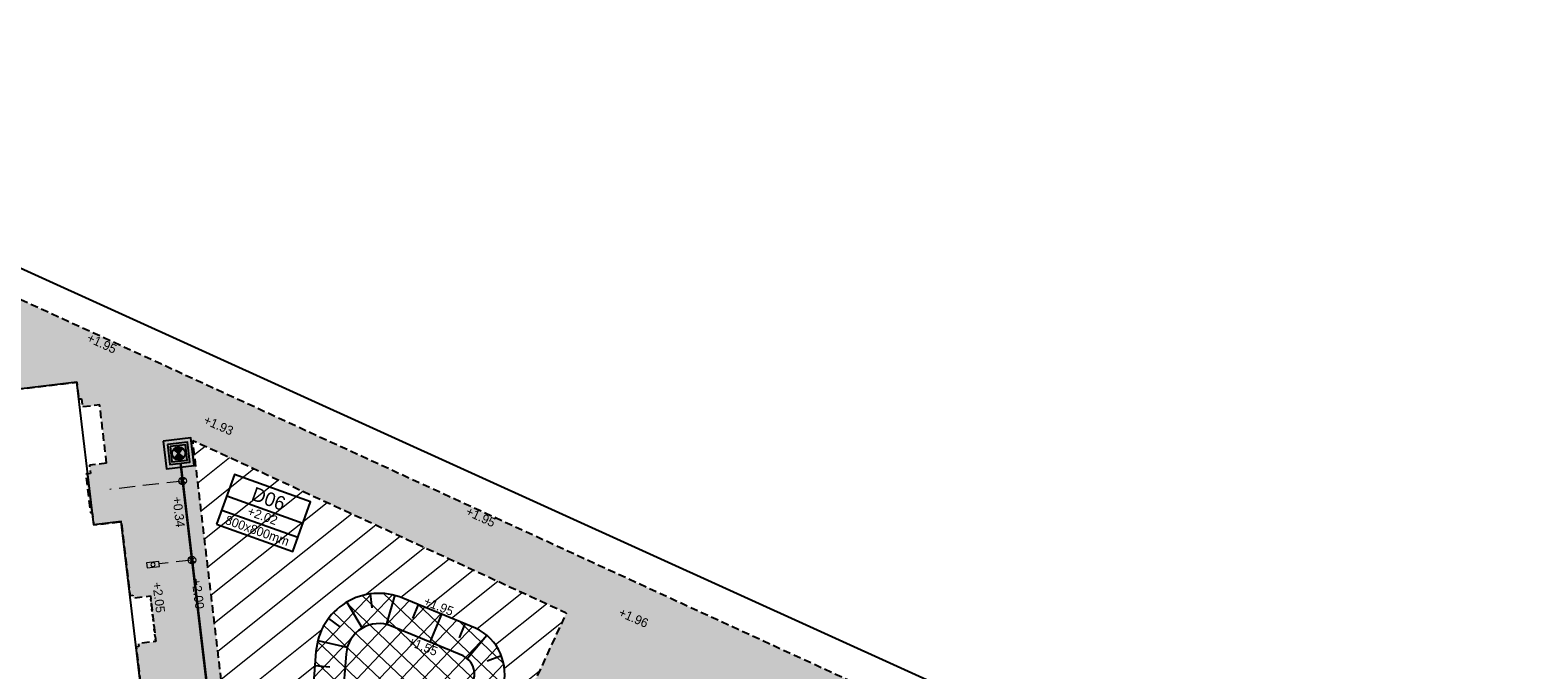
# Model space of a CAD drawing. Header units: metres. Extents: x 136120 to 136875, y 452791 to 453628.
# Tile 15 of 20: x 136334 to 136394, y 453360 to 453385. Entities that reach past the tile are written whole.
import ezdxf
from ezdxf.enums import TextEntityAlignment as Align

# ---------------------------------------------------------------- set-up
doc = ezdxf.new("R2010")
doc.units = ezdxf.units.M
doc.linetypes.add('DASHED__G1', pattern=[0.45, 0.3, -0.15])
doc.linetypes.add('HIDDEN', pattern=[9.525, 6.35, -3.175])
for name, color, linetype in [('-DR-alg-projectgrens 1-200', 3, 'PROJECTGRENS_1-200'), ('-DR-nw-BRM-arc-zandbed', 1, 'Continuous'), ('-DR-nw-gw-insteek talud', 3, 'Continuous'), ('-DR-nw-gw-taludlijnen', 1, 'Continuous'), ('-DR-nw-KL-nutstracé', 41, 'Continuous'), ('-DR-nw-rio-DWA 250', 10, 'Continuous'), ('-DR-nw-rio-DWA putnummer @ 0.2', 10, 'Continuous'), ('-DR-nw-rio-DWA txt @ 0.2', 10, 'Continuous'), ('-DR-nw-rio-inspectieput', 2, 'Continuous'), ('-DR-nw-rio-putblock-deksel', 1, 'Continuous'), ('-DR-nw-rio-putblock-schacht', 1, 'Continuous'), ('-DR-nw-txt-hoogtemaat', 2, 'Continuous'), ('-DR-nw-txt-WRM-hoogtemaat', 210, 'Continuous'), ('-DR-nw-vh-BRM-kant-zandbed', 1, 'DASHED__G1'), ('-DR-nw-vh-scheiding verhardingen', 1, 'Continuous')]:
    doc.layers.add(name, color=color, linetype=linetype)
for name, color, linetype, lineweight in [('-DR-nw-rio-DWA inlaat', 10, 'Continuous', 9), ('-DR-nw-rio-VWA 125 mm huisaansluiting', 10, 'HIDDEN', 13), ('-DR-nw-rio-VWA 125 mm ontstoppingsstuk', 10, 'Continuous', 13), ('-DR-nw-vh-arc-BRM-grondwerk water', 254, 'Continuous', 9)]:
    doc.layers.add(name, color=color, linetype=linetype, lineweight=lineweight)
doc.layers.add('-DR-nw-vh-arc-BRM-grond kavels', color=7, linetype='Continuous', lineweight=5, true_color=0xd9915e)
doc.styles.add('CiCom Engineering', font='txt', dxfattribs={"height": 1.8})
doc.styles.add('Drong', font='txt', dxfattribs={"height": 1.8})
doc.linetypes.add('PROJECTGRENS_1-200', pattern='A,0.32,-0.13,[133,ltypeshp.shx,S=0.13,R=0,X=-0.13,Y=0],-0.13,1.27', length=1.85)

# ---------------------------------------------------------------- blocks, each defined once
blk = doc.blocks.new('*U34')
at = {"style": 'Drong'}
blk.add_attdef('BOBL', text='', height=1.8, rotation=276.7679, dxfattribs=at).set_placement((-12.82, 83.15), align=Align.BOTTOM_LEFT)
blk.add_attdef('MATERIAAL', text='', height=1.8, rotation=276.7679, dxfattribs=at).set_placement((-2.89, -0.34), align=Align.BOTTOM_CENTER)
blk.add_attdef('BOBR', text='', height=1.8, rotation=276.7679, dxfattribs=at).set_placement((2.69, -47.52), align=Align.BOTTOM_RIGHT)
blk = doc.blocks.new('*U65')
at = {"layer": '-DR-nw-rio-putblock-deksel', "color": 0, "ltscale": 0.5}
for p, q in [((0.204, -0.161), (-0.204, 0.161)), ((-0.195, 0.173), (-0.192, 0.152)), ((-0.172, 0.195), (-0.165, 0.13)), ((0.161, 0.204), (-0.161, -0.204)), ((-0.15, 0.213), (-0.137, 0.108)), ((-0.126, 0.227), (-0.11, 0.087)), ((-0.103, 0.239), (-0.082, 0.065)), ((-0.079, 0.248), (-0.055, 0.043)), ((-0.055, 0.254), (-0.027, 0.022)), ((-0.03, 0.258), (0, 0)), ((-0.006, 0.26), (0.022, 0.028)), ((0, 0), (0.03, -0.258)), ((0.019, 0.259), (0.043, 0.055)), ((0.045, 0.256), (0.065, 0.083)), ((0.07, 0.25), (0.087, 0.11)), ((0.096, 0.242), (0.108, 0.138)), ((0.123, 0.229), (0.13, 0.165)), ((0.149, 0.213), (0.152, 0.193)), ((-0.152, -0.192), (-0.149, -0.213)), ((-0.13, -0.164), (-0.123, -0.229)), ((-0.109, -0.137), (-0.096, -0.241)), ((-0.087, -0.109), (-0.07, -0.25)), ((-0.065, -0.082), (-0.045, -0.256)), ((-0.043, -0.055), (-0.019, -0.259)), ((-0.022, -0.027), (0.006, -0.26)), ((0.027, -0.022), (0.055, -0.254)), ((0.055, -0.043), (0.079, -0.247)), ((0.082, -0.065), (0.103, -0.238)), ((0.11, -0.087), (0.126, -0.227)), ((0.137, -0.108), (0.15, -0.212)), ((0.165, -0.13), (0.172, -0.194)), ((0.192, -0.152), (0.195, -0.172))]:
    blk.add_line(p, q, dxfattribs=at)
at = {"layer": '-DR-nw-rio-putblock-deksel', "color": 0}
blk.add_lwpolyline([(-0.339, 0.267), (-0.267, -0.339), (0.339, -0.267), (0.267, 0.339)], close=True, dxfattribs=at)
at = {"layer": '-DR-nw-rio-putblock-deksel', "color": 0, "ltscale": 0.5}
blk.add_circle((0, 0), 0.26, dxfattribs=at)
at = {"layer": '-DR-nw-rio-putblock-schacht', "color": 0}
for points in [[(-0.611, 0.481), (-0.481, -0.611), (0.611, -0.481), (0.481, 0.611)], [(-0.444, 0.35), (-0.35, -0.444), (0.444, -0.35), (0.35, 0.444)]]:
    blk.add_lwpolyline(points, close=True, dxfattribs=at)
blk = doc.blocks.new('*U536')
at = {"color": 0}
blk.add_lwpolyline([(-8.02, 0), (8.02, 0), (8.02, 10.5), (-8.02, 10.5)], close=True, dxfattribs=at)
for points in [[(-8.02, 6), (8.02, 6)], [(-8.02, 3), (8.02, 3)]]:
    blk.add_lwpolyline(points, dxfattribs=at)
at = {"style": 'CiCom Engineering'}
for tag, height, p in [('PUTNUMMER', 2.75, (0, 6.87)), ('MAAIVELD', 1.8, (0, 3.75)), ('AFMETING', 1.8, (0, 0.63))]:
    blk.add_attdef(tag, text='', height=height, dxfattribs=at).set_placement(p, align=Align.CENTER)
blk = doc.blocks.new('*U1251')
blk.add_lwpolyline([(-0.509, -0.033), (-0.482, 0.166), (0.013, 0.099), (-0.013, -0.099)], close=True)
blk.add_circle((-0.248, 0.033), 0.08)
blk = doc.blocks.new('Inlaat')
for points in [[(-0.071, 0.071), (0.071, -0.071)], [(0.071, 0.071), (-0.071, -0.071)]]:
    blk.add_lwpolyline(points)
at = {"linetype": 'Continuous'}
blk.add_circle((0, 0), 0.1, dxfattribs=at)

msp = doc.modelspace()

# ---------------------------------------------------------------- hatches: boundary and pattern name
at = {"layer": '-DR-nw-BRM-arc-zandbed'}
h = msp.add_hatch(dxfattribs=at)
h.set_pattern_fill('AVH-FUNDERING_ZAND', color=256, scale=0.25, angle=69.19396, pattern_type=2)
h.set_pattern_definition([(87.28538, (136119.9151, 452832.6292), (-0.37801368, 0.29898877), [0, -0.38, 0, -0.425, 0, -0.40625]), (57.28538, (136119.9151, 452832.6292), (-0.2531045, 0.7933957), [0, -0.205, 0, -0.3425, 0, -0.13125]), (17.28538, (136119.71655, 452832.39437), (0.50158308, 0.59542748), [0, -0.125, 0, -0.45, 0, -0.5875]), (7.28538, (136119.71655, 452832.3944), (0.3176732, 0.71556145), [0, -0.0625, 0, -0.295, 0, -0.3375])])
h.paths.add_polyline_path([(136382.734, 453318.639), (136383.317, 453320.481), (136379.868, 453321.783), (136379.231, 453320.02), (136376.312, 453321.065), (136376.92, 453322.744), (136374.945, 453323.459), (136374.334, 453321.772), (136359.853, 453326.956), (136362.743, 453336.342), (136364.523, 453335.697), (136366.295, 453340.586), (136368.93, 453339.63), (136369.133, 453340.19), (136369.246, 453340.149), (136369.657, 453341.283), (136368.226, 453341.801), (136368.25, 453341.867), (136366.388, 453342.541), (136366.364, 453342.475), (136365.96, 453342.621), (136366.084, 453342.896), (136364.895, 453343.327), (136366.49, 453348.507), (136368.25, 453347.714), (136368.742, 453348.809), (136370.539, 453352.807), (136370.813, 453352.685), (136372.565, 453356.594), (136339.451, 453371.83), (136336.657, 453373.111), (136330.029, 453376.156), (136327.303, 453377.41), (136325.94, 453378.037), (136319.419, 453381.039), (136318.081, 453381.655), (136315.206, 453382.978), (136314.724, 453383.099), (136314.911, 453381.363), (136315.885, 453372.242), (136316.101, 453370.216), (136315.155, 453370.133), (136315.574, 453365.653), (136319.719, 453330.253), (136319.86, 453328.174), (136318.665, 453324.336), (136315.078, 453316.409), (136316.297, 453315.896), (136316.37, 453316.063), (136327.237, 453311.306), (136327.159, 453311.127), (136331.291, 453309.318), (136334.96, 453317.723), (136335.697, 453317.46), (136335.706, 453317.456), (136336.169, 453318.751), (136336.066, 453318.788), (136336.176, 453319.095), (136337.14, 453321.61), (136337.083, 453321.63), (136337.193, 453321.937), (136337.292, 453321.902), (136339.413, 453327.813), (136340.069, 453327.583), (136340.104, 453327.682), (136342.029, 453326.993), (136341.993, 453326.895), (136344.381, 453326.04), (136344.416, 453326.139), (136346.341, 453325.45), (136346.304, 453325.347), (136349.106, 453324.344), (136349.143, 453324.447), (136351.067, 453323.759), (136351.032, 453323.66), (136353.419, 453322.805), (136353.455, 453322.904), (136353.756, 453322.796), (136355.379, 453322.215), (136355.344, 453322.117), (136357.496, 453321.33), (136357.582, 453321.57), (136358.118, 453321.378), (136358.068, 453321.237), (136359.383, 453320.772), (136359.432, 453320.908), (136361.668, 453320.108), (136361.766, 453320.381), (136380.869, 453313.544)])
h.paths.add_polyline_path([(136344.951, 453332.927), (136340.69, 453368.811), (136355.504, 453361.969), (136354.134, 453359.004), (136366.076, 453355.328), (136357.768, 453328.339)], flags=16)
h.paths.add_polyline_path([(136342.289, 453335.012), (136341.603, 453334.93), (136341.616, 453334.821), (136341.507, 453334.808), (136341.588, 453334.128), (136330.665, 453332.829), (136330.641, 453333.028), (136329.202, 453332.858), (136328.296, 453330.783), (136321.543, 453333.73), (136321.475, 453333.722), (136317.339, 453368.542), (136318.108, 453368.633), (136317.863, 453370.665), (136322.975, 453371.279), (136322.94, 453371.577), (136325.447, 453371.878), (136329.693, 453372.372), (136329.929, 453370.386), (136336.086, 453371.117), (136336.165, 453370.452), (136336.274, 453370.465), (136336.313, 453370.137), (136336.998, 453370.219), (136337.273, 453367.906), (136336.588, 453367.824), (136336.627, 453367.497), (136336.448, 453367.476), (136336.631, 453365.94), (136336.7, 453365.949), (136336.758, 453365.457), (136337.851, 453365.587), (136338.199, 453362.656), (136338.308, 453362.669), (136338.321, 453362.56), (136339.007, 453362.642), (136339.222, 453360.83), (136338.536, 453360.749), (136338.549, 453360.64), (136338.44, 453360.627), (136338.812, 453357.493), (136338.922, 453357.506), (136338.935, 453357.396), (136339.62, 453357.478), (136339.835, 453355.666), (136339.15, 453355.585), (136339.163, 453355.476), (136339.053, 453355.463), (136339.426, 453352.329), (136339.535, 453352.342), (136339.548, 453352.233), (136340.233, 453352.314), (136340.449, 453350.503), (136339.763, 453350.421), (136339.776, 453350.312), (136339.667, 453350.299), (136340.04, 453347.156), (136340.149, 453347.169), (136340.161, 453347.069), (136340.847, 453347.151), (136341.062, 453345.339), (136340.377, 453345.258), (136340.39, 453345.149), (136340.28, 453345.136), (136340.653, 453342.002), (136340.762, 453342.015), (136340.775, 453341.905), (136341.46, 453341.987), (136341.675, 453340.176), (136340.99, 453340.094), (136341.003, 453339.985), (136340.894, 453339.972), (136341.266, 453336.838), (136341.375, 453336.851), (136341.388, 453336.742), (136342.073, 453336.823)], flags=16)
at = {"layer": '-DR-nw-vh-arc-BRM-grond kavels'}
h = msp.add_hatch(dxfattribs=at)
h.set_pattern_fill('ANSI31', color=256, scale=0.3, angle=13)
h.set_pattern_definition([(38.5914, (136376.3115, 453321.0646), (-0.594134, 0.744487), [])])
h.paths.add_polyline_path([(136357.666, 453357.917), (136354.134, 453359.004), (136355.504, 453361.969), (136340.69, 453368.811), (136344.951, 453332.927), (136357.768, 453328.339), (136358.212, 453329.781), (136349.802, 453332.37)])
edge = h.paths.add_edge_path(flags=16)
edge.add_arc((136345.412, 453336.059), 0.503, 182.61034, 337.76457)
edge.add_line((136345.878, 453335.868), (136346.064, 453336.476))
edge.add_line((136346.064, 453336.476), (136349.001, 453346.034))
edge.add_arc((136347.102, 453346.662), 2, 341.7258, 406.72561)
edge.add_arc((136350.509, 453350.281), 2.971, 99.10371, 226.72561, ccw=False)
edge.add_arc((136349.723, 453355.189), 2, 279.10371, 342.91466)
edge.add_line((136351.635, 453354.601), (136352.974, 453358.959))
edge.add_arc((136351.062, 453359.546), 2, 342.91466, 425.21062)
edge.add_line((136351.901, 453361.362), (136349.025, 453362.553))
edge.add_arc((136348.068, 453360.243), 2.5, 67.50552, 175.54917)
edge.add_line((136345.576, 453360.437), (136345.436, 453358.641))
edge.add_arc((136331.911, 453359.651), 13.563, 346.13959, 355.72933, ccw=False)
edge.add_arc((136342.166, 453357.12), 3, 317.66642, 346.13959, ccw=False)
edge.add_arc((136348.08, 453351.733), 5, 137.66642, 186.77446)
edge.add_line((136343.115, 453351.143), (136343.479, 453348.077))
edge.add_arc((136345.465, 453348.313), 2, 186.77446, 242.40579)
edge.add_arc((136343.538, 453344.626), 2.16, 20.0855, 62.40579, ccw=False)
edge.add_arc((136343.493, 453344.623), 2.203, -53.1202, 19.76048, ccw=False)
edge.add_arc((136346.338, 453341.458), 2.07, 137.36789, 192.76702)
edge.add_line((136344.319, 453341.001), (136344.909, 453336.036))
at = {"layer": '-DR-nw-vh-arc-BRM-grondwerk water'}
h = msp.add_hatch(dxfattribs=at)
h.set_pattern_fill('ANSI37', color=256, scale=0.2, angle=-88.5110558)
edge = h.paths.add_edge_path()
edge.add_arc((136345.412, 453336.059), 0.503, 182.61034, 337.76457)
edge.add_line((136345.878, 453335.868), (136346.064, 453336.476))
edge.add_line((136346.064, 453336.476), (136349.001, 453346.034))
edge.add_arc((136347.102, 453346.662), 2, 341.7258, 406.72561)
edge.add_arc((136350.509, 453350.281), 2.971, 99.10371, 226.72561, ccw=False)
edge.add_arc((136349.723, 453355.189), 2, 279.10371, 342.91466)
edge.add_line((136351.635, 453354.601), (136352.974, 453358.959))
edge.add_arc((136351.062, 453359.546), 2, 342.91466, 425.21062)
edge.add_line((136351.901, 453361.362), (136349.025, 453362.553))
edge.add_arc((136348.068, 453360.243), 2.5, 67.50552, 175.54917)
edge.add_line((136345.576, 453360.437), (136345.436, 453358.641))
edge.add_arc((136331.911, 453359.651), 13.563, 346.13959, 355.72933, ccw=False)
edge.add_arc((136342.166, 453357.12), 3, 317.66642, 346.13959, ccw=False)
edge.add_arc((136348.08, 453351.733), 5, 137.66642, 186.77446)
edge.add_line((136343.115, 453351.143), (136343.479, 453348.077))
edge.add_arc((136345.465, 453348.313), 2, 186.77446, 242.40579)
edge.add_arc((136343.538, 453344.626), 2.16, 20.0855, 62.40579, ccw=False)
edge.add_arc((136343.493, 453344.623), 2.203, -53.1202, 19.76048, ccw=False)
edge.add_arc((136346.338, 453341.458), 2.07, 137.36789, 192.76702)
edge.add_line((136344.319, 453341.001), (136344.909, 453336.036))
at = {"linetype": 'Continuous', "lineweight": 0}
h = msp.add_hatch(dxfattribs=at)
h.set_pattern_fill('515_STAAL_0001', color=256, scale=2.074609, style=0, pattern_type=2)
h.set_pattern_definition([(186.77478, (122066.93, -75694.64), (-55.0654, 463.5276), []), (186.77478, (122048.6, -75540.13), (-55.0654, 463.5276), [])])
h.paths.add_polyline_path([(136337.674, 453376.042, -0.414214), (136337.778, 453376.079, -0.414214), (136337.815, 453375.976, -0.414214), (136337.712, 453375.938, -0.414214)])
h = msp.add_hatch(dxfattribs=at)
h.set_pattern_fill('515_STAAL_0001', color=256, scale=2.411155, style=0, pattern_type=2)
h.set_pattern_definition([(186.77478, (122236.67, -77107.5), (-63.9982, 538.7218), []), (186.77478, (122215.34, -76927.9), (-63.9982, 538.7218), [])])
h.paths.add_polyline_path([(136337.072, 453374.752, -0.414214), (136337.192, 453374.796, -0.414214), (136337.236, 453374.676, -0.414214), (136337.116, 453374.632, -0.414214)])

# ---------------------------------------------------------------- linework, layer by layer
at = {"layer": '-DR-alg-projectgrens 1-200', "flags": 128}
msp.add_lwpolyline([(136313.047, 453385.09), (136314.528, 453371.072), (136314.049, 453371.021), (136318.843, 453328.271), (136317.728, 453324.692), (136313.758, 453315.904), (136350.387, 453299.526), (136368.541, 453293.137), (136374.543, 453290.923), (136381.917, 453311.426), (136385.683, 453310.038), (136387.544, 453315.171), (136383.961, 453316.364), (136394.039, 453344.966), (136388.986, 453346.74), (136390.135, 453350.067)], close=True, dxfattribs=at)
at = {"layer": '-DR-nw-gw-insteek talud', "flags": 128}
msp.add_lwpolyline([(136344.909, 453336.036), (136344.909, 453336.036, 0.803692), (136345.878, 453335.868), (136346.064, 453336.476), (136349.001, 453346.034, 0.291472), (136348.473, 453348.118, -0.622578), (136350.039, 453353.214, 0.285853), (136351.635, 453354.601), (136352.974, 453358.959, 0.375357), (136351.901, 453361.362), (136349.025, 453362.553, 0.509765), (136345.576, 453360.437), (136345.436, 453358.641, -0.041868), (136345.079, 453356.402, -0.124881), (136344.384, 453355.1, 0.217615), (136343.115, 453351.143), (136343.479, 453348.077, 0.24762), (136344.539, 453346.54, -0.186785), (136345.567, 453345.368, -0.329173), (136344.815, 453342.86, 0.246545), (136344.319, 453341.001), (136344.909, 453336.036)], format="xyb", close=True, dxfattribs=at)
msp.add_lwpolyline([(136345.686, 453338.348), (136346.025, 453340.963), (136347.042, 453344.183), (136347.859, 453346.402, 0.294753), (136347.65, 453347.244, -0.622578), (136349.849, 453354.399, 0.285853), (136350.488, 453354.954), (136351.827, 453359.311, 0.368731), (136351.414, 453360.265), (136348.566, 453361.444, 0.509765), (136346.772, 453360.344), (136346.632, 453358.549, -0.041835), (136346.244, 453356.114, -0.124881), (136345.271, 453354.292, 0.217615), (136344.306, 453351.284), (136344.671, 453348.219, 0.24762), (136345.094, 453347.604, -0.187048), (136346.695, 453345.777), (136347.042, 453344.183)], format="xyb", dxfattribs=at)
at = {"layer": '-DR-nw-gw-taludlijnen'}
for p, q in [((136346.801, 453362.399), (136347.41, 453361.364)), ((136347.722, 453362.719), (136347.791, 453362.165)), ((136348.707, 453362.682), (136348.371, 453361.529)), ((136349.631, 453362.302), (136349.401, 453361.748)), ((136346.073, 453361.75), (136346.525, 453361.42)), ((136350.555, 453361.919), (136350.096, 453360.811)), ((136351.479, 453361.537), (136351.249, 453360.982)), ((136352.357, 453361.071), (136351.58, 453360.156)), ((136345.647, 453360.866), (136346.799, 453360.604)), ((136345.532, 453359.876), (136346.13, 453359.83)), ((136352.929, 453360.263), (136352.369, 453360.048))]:
    msp.add_line(p, q, dxfattribs=at)
at = {"layer": '-DR-nw-KL-nutstracé', "const_width": 1, "flags": 128}
msp.add_lwpolyline([(136339.38, 453364.504), (136343.283, 453331.736)], dxfattribs=at)
at = {"layer": '-DR-nw-rio-DWA 250', "const_width": 0.1, "flags": 128}
msp.add_lwpolyline([(136343.599, 453339.291), (136340.206, 453367.902)], dxfattribs=at)
at = {"layer": '-DR-nw-rio-VWA 125 mm huisaansluiting', "ltscale": 0.1, "flags": 128}
msp.add_lwpolyline([(136340.29, 453367.199), (136337.397, 453366.864)], dxfattribs=at)
at = {"layer": '-DR-nw-rio-VWA 125 mm huisaansluiting', "ltscale": 0.1}
msp.add_lwpolyline([(136340.657, 453364.063), (136339.359, 453363.911)], dxfattribs=at)
at = {"layer": '-DR-nw-vh-BRM-kant-zandbed', "flags": 128}
for points in [[(136372.565, 453356.594), (136339.451, 453371.83), (136336.657, 453373.111), (136330.029, 453376.156), (136327.303, 453377.41), (136325.94, 453378.037), (136319.419, 453381.039), (136318.081, 453381.655), (136315.206, 453382.978), (136314.724, 453383.099), (136314.911, 453381.363), (136315.885, 453372.242), (136316.099, 453370.234)], [(136330.641, 453333.028), (136329.202, 453332.858), (136328.296, 453330.783), (136321.543, 453333.73), (136321.475, 453333.722), (136317.339, 453368.542), (136318.108, 453368.633), (136317.866, 453370.639), (136317.863, 453370.665), (136322.975, 453371.279), (136322.94, 453371.577), (136325.447, 453371.878), (136329.693, 453372.372), (136329.929, 453370.386), (136336.086, 453371.117), (136336.165, 453370.452), (136336.274, 453370.465), (136336.313, 453370.137), (136336.313, 453370.137)], [(136337.273, 453367.906), (136336.998, 453370.219), (136336.313, 453370.137)], [(136337.273, 453367.906), (136336.588, 453367.824), (136336.627, 453367.497), (136336.448, 453367.476), (136336.631, 453365.94), (136336.7, 453365.949), (136336.758, 453365.457), (136337.851, 453365.587), (136338.199, 453362.656), (136338.308, 453362.669), (136338.321, 453362.56), (136339.007, 453362.642), (136339.222, 453360.83), (136338.536, 453360.749), (136338.549, 453360.64), (136338.44, 453360.627), (136338.812, 453357.493), (136338.922, 453357.506), (136338.935, 453357.396), (136339.62, 453357.478), (136339.835, 453355.666), (136339.15, 453355.585), (136339.163, 453355.476), (136339.053, 453355.463), (136339.426, 453352.329), (136339.535, 453352.342), (136339.548, 453352.233), (136340.233, 453352.314), (136340.448, 453350.503), (136339.763, 453350.421), (136339.776, 453350.312), (136339.667, 453350.299), (136340.04, 453347.156), (136340.149, 453347.169), (136340.161, 453347.069), (136340.847, 453347.151), (136341.062, 453345.339), (136340.377, 453345.258), (136340.39, 453345.149), (136340.28, 453345.136), (136340.653, 453342.002), (136340.762, 453342.015), (136340.775, 453341.905), (136341.46, 453341.987), (136341.675, 453340.176), (136340.99, 453340.094), (136341.003, 453339.985), (136340.894, 453339.972), (136341.266, 453336.838), (136341.375, 453336.851), (136341.388, 453336.742), (136342.073, 453336.823), (136342.289, 453335.012), (136341.603, 453334.93), (136341.616, 453334.821), (136341.507, 453334.808), (136341.588, 453334.128), (136330.665, 453332.829), (136330.641, 453333.028)]]:
    msp.add_lwpolyline(points, dxfattribs=at)
msp.add_lwpolyline([(136344.951, 453332.927), (136340.69, 453368.811), (136355.504, 453361.969), (136354.134, 453359.004), (136366.076, 453355.328), (136357.768, 453328.339)], close=True, dxfattribs=at)
at = {"layer": '-DR-nw-vh-BRM-kant-zandbed', "ltscale": 0.1, "flags": 128}
msp.add_lwpolyline([(136339.222, 453360.83), (136339.007, 453362.642)], dxfattribs=at)
at = {"layer": '-DR-nw-vh-scheiding verhardingen', "flags": 128}
msp.add_lwpolyline([(136322.941, 453371.57), (136323.906, 453363.447), (136326.984, 453363.813), (136330.665, 453332.829), (136341.588, 453334.128), (136337.851, 453365.587), (136336.761, 453365.457), (136336.086, 453371.117), (136329.929, 453370.386), (136329.693, 453372.372), (136322.941, 453371.57)], dxfattribs=at)

# ---------------------------------------------------------------- block references
at = {"layer": '-DR-nw-rio-DWA inlaat', "xscale": 1.5, "yscale": 1.5, "rotation": 276.6762875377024}
for p in [(136340.285, 453367.203), (136340.657, 453364.063)]:
    msp.add_blockref('Inlaat', p, dxfattribs=at)
at = {"layer": '-DR-nw-rio-DWA putnummer @ 0.2', "xscale": 0.2, "yscale": 0.2, "zscale": 0.2, "rotation": 340.3003017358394}
msp.add_blockref('*U536', (136343.144, 453364.944), dxfattribs=at).add_auto_attribs({'MAAIVELD': '+2.02', 'PUTNUMMER': 'D06', 'AFMETING': '800x800mm'})
at = {"layer": '-DR-nw-rio-DWA txt @ 0.2', "xscale": 0.2, "yscale": 0.2, "zscale": 0.2}
msp.add_blockref('*U34', (136342.338, 453349.912), dxfattribs=at).add_auto_attribs({'BOBL': '+0.34', 'BOBR': '+0.23', 'MATERIAAL': 'PVC Ø250'})
at = {"layer": '-DR-nw-rio-inspectieput'}
msp.add_blockref('*U65', (136340.129, 453368.296), dxfattribs=at)
at = {"layer": '-DR-nw-rio-VWA 125 mm ontstoppingsstuk', "xscale": -1, "rotation": 179.0293137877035}
msp.add_blockref('*U1251', (136339.359, 453363.911), dxfattribs=at)

# ---------------------------------------------------------------- texts
at = {"layer": '-DR-nw-txt-hoogtemaat', "char_height": 0.36, "attachment_point": 1, "style": 'Drong'}
for s, insert, rotation in [('+1.95', (136336.606, 453373.081), 335.14707), ('+1.95', (136351.63, 453366.196), 335.14707), ('+1.95', (136349.948, 453362.63), 337.98345), ('+1.55', (136349.314, 453361.04), 337.98345)]:
    msp.add_mtext_dynamic_manual_height_columns(s, width=3.08922, gutter_width=1.8, heights=[0], dxfattribs=dict(at, insert=insert, rotation=rotation))
at = {"layer": '-DR-nw-txt-WRM-hoogtemaat', "char_height": 0.36, "attachment_point": 1, "style": 'Drong'}
for s, insert, rotation in [('+1.93', (136341.225, 453369.818), 336.42301), ('+2.05', (136339.444, 453363.206), 276.97453), ('+2.00', (136341.001, 453363.355), 276.97453), ('+1.96', (136357.685, 453362.183), 336.42301)]:
    msp.add_mtext_dynamic_manual_height_columns(s, width=3.08922, gutter_width=1.8, heights=[0], dxfattribs=dict(at, insert=insert, rotation=rotation))

doc.saveas('drawing.dxf')
